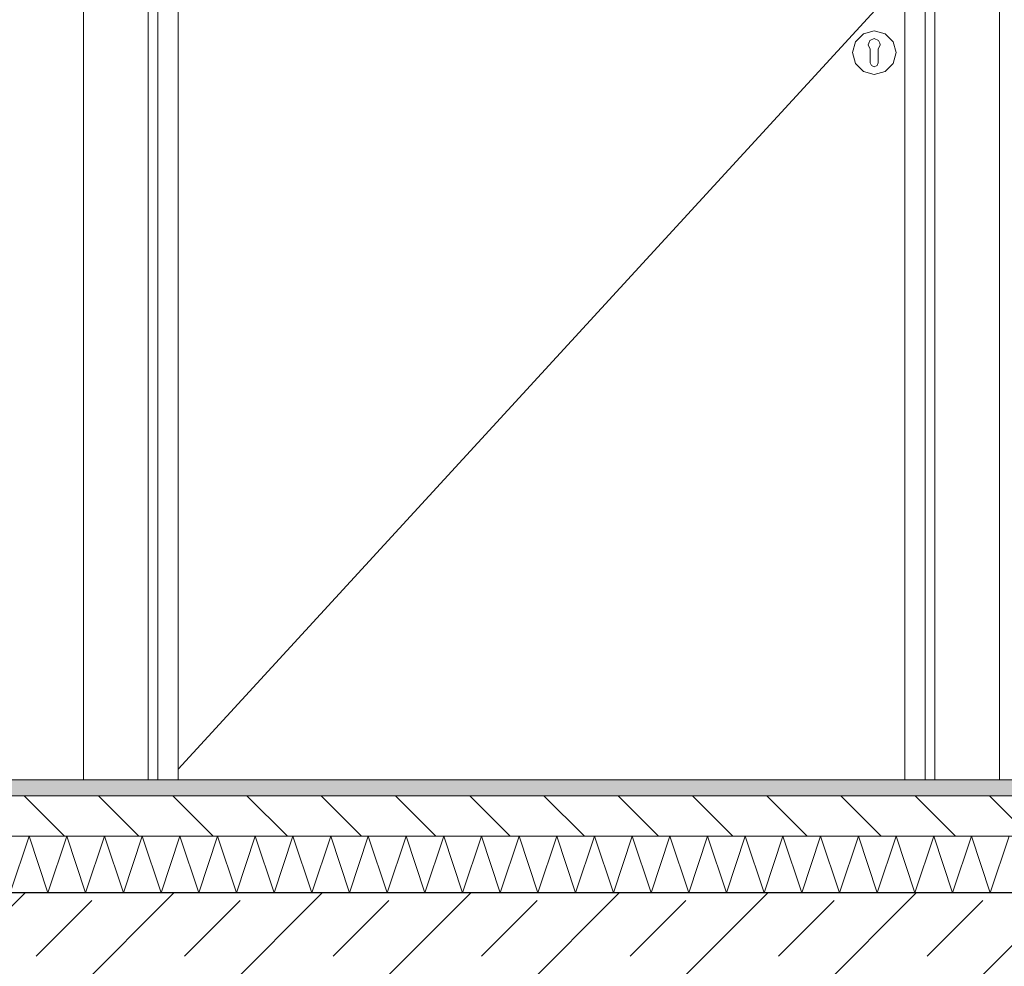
# Model space of a CAD drawing. Header units: millimetres. Extents: x 92668 to 123324, y -8921 to 14506.
# Tile 104 of 133: x 113552 to 114771, y 5549 to 6721. Entities that reach past the tile are written whole.
import ezdxf

# ---------------------------------------------------------------- set-up
doc = ezdxf.new("R2010")
doc.units = ezdxf.units.MM
doc.header["$MEASUREMENT"] = 0
doc.linetypes.add('Przerywana', pattern=[240, 120, -120])
doc.linetypes.add('Wipeout_Contour', pattern=[1000, 0, -1000])
for name, color, linetype, lineweight, true_color in [('0_Nr_pióra__85', 7, 'Continuous', 13, 0x80c2ff), ('Nowe_A-Wymiary-Wewnętrzne_Nr_pióra__45', 7, 'Continuous', 15, 0x40a5ff), ('Nowe_A-Wymiary-Wewnętrzne_Nr_pióra__85', 7, 'Continuous', 13, 0x80c2ff), ('Nowe_A-Wymiary-Zewnętrzne_Nr_pióra__45', 7, 'Continuous', 15, 0x40a5ff), ('Nowe_A-Wymiary-Zewnętrzne_Nr_pióra__85', 7, 'Continuous', 13, 0x80c2ff)]:
    doc.layers.add(name, color=color, linetype=linetype, lineweight=lineweight, true_color=true_color)
for name, color, linetype in [('Nowe_A-Posadzki', 7, 'Continuous'), ('Nowe_A-Stropy', 7, 'Continuous'), ('Nowe_A-Wymiary-Wewnętrzne', 7, 'Continuous'), ('Nowe_A-Wymiary-Zewnętrzne', 7, 'Continuous'), ('Nowe_A-Ściany-Działowe', 7, 'Continuous'), ('Nowe_Drzwi Archicad', 7, 'Continuous')]:
    doc.layers.add(name, color=color, linetype=linetype)
for name, color, linetype, lineweight in [('Nowe_A-Posadzki_Nr_pióra__174', 7, 'Continuous', 5), ('Nowe_A-Posadzki_Nr_pióra__9', 7, 'Continuous', 13), ('Nowe_A-Stropy_Nr_pióra__29', 7, 'Continuous', 25), ('Nowe_A-Wymiary-Wewnętrzne_Nr_pióra__46', 5, 'Continuous', 15), ('Nowe_A-Wymiary-Zewnętrzne_Nr_pióra__46', 5, 'Continuous', 15), ('Nowe_Drzwi Archicad_Nr_pióra__3', 7, 'Continuous', 13)]:
    doc.layers.add(name, color=color, linetype=linetype, lineweight=lineweight)
doc.styles.add('STYL_AUTOMATYCZNY_2', font='arial.ttf')
doc.dimstyles.new('STYL_AUTOMATYCZNY__1', dxfattribs={"dimtxt": 125, "dimasz": 47.5, "dimexe": 0.18, "dimexo": 20, "dimgap": 0, "dimtad": 1, "dimdec": 1, "dimlfac": 0.1, "dimzin": 0, "dimdsep": 46, "dimtxsty": 'STYL_AUTOMATYCZNY_2', "dimblk": 'ARROWHEAD_11', "dimblk1": 'ARROWHEAD_11', "dimblk2": 'ARROWHEAD_11', "dimcen": 0.09, "dimclrd": 256, "dimclre": 256, "dimclrt": 5, "dimadec": 1, "dimazin": 0, "dimtfac": 1, "dimtdec": 4, "dimtmove": 0, "dimatfit": 3, "dimfxl": 0, "dimtolj": 1, "dimtzin": 0, "dimarcsym": 0})

# ---------------------------------------------------------------- blocks, each defined once
blk = doc.blocks.new('ElemPrzekroju_34')
at = {"layer": 'Nowe_A-Stropy', "linetype": 'Continuous', "lineweight": 0, "true_color": 0x000000}
h = blk.add_hatch(dxfattribs=at)
h.set_pattern_fill('Beton_zbrojony', color=18, style=0, pattern_type=2)
h.set_pattern_definition([(45, (0, 0), (-91.92388, 91.92388), []), (45, (-45.96, 45.96), (-91.92388, 91.92388), [97.5, -32.5])])
h.paths.add_polyline_path([(109667.6, 5440), (109677.6, 5440), (112262.6, 5440), (112387.6, 5440), (116917.6, 5440), (116917.6, 5640), (109667.6, 5640)])
at = {"layer": 'Nowe_A-Stropy_Nr_pióra__29', "color": 7, "linetype": 'Continuous', "lineweight": 25, "flags": 128}
blk.add_lwpolyline([(116917.6, 5640), (112387.6, 5640), (112272.6, 5640), (109667.6, 5640)], dxfattribs=at)
blk = doc.blocks.new('ElemPrzekroju_72')
at = {"color": 254, "linetype": 'Wipeout_Contour', "lineweight": 0, "ltscale": 2616415.24598757}
blk.add_wipeout([(112997.6, 6680), (112997.6, 6640), (113027.6, 6640), (113027.6, 6440), (113022.6, 6440), (113022.6, 6179), (113020.3, 6179), (113018.2, 6175.9), (113013.3, 6172.6), (113007.6, 6171.5), (112997.6, 6171.5), (112997.6, 5780), (113630.7, 5780), (113630.7, 7897), (114764.7, 7897), (114764.7, 5780), (116907.6, 5780), (116907.6, 8320), (112997.6, 8320), (112997.6, 7586.7), (113027.6, 7586.7), (113027.6, 6720), (112997.6, 6720)], dxfattribs=at).dxf.layer = 'Nowe_A-Ściany-Działowe'
blk = doc.blocks.new('ElemPrzekroju_74')
at = {"color": 254, "linetype": 'Wipeout_Contour', "lineweight": 0, "ltscale": 455696.425703}
blk.add_wipeout([(113722.7, 7805), (113710.7, 7817), (113710.7, 5780), (113722.7, 5780)], dxfattribs=at).dxf.layer = 'Nowe_Drzwi Archicad'
at = {"color": 254, "linetype": 'Wipeout_Contour', "lineweight": 0, "ltscale": 459537.480877}
blk.add_wipeout([(114672.7, 5780), (114684.7, 5780), (114684.7, 7817), (114672.7, 7805)], dxfattribs=at).dxf.layer = 'Nowe_Drzwi Archicad'
at = {"color": 254, "linetype": 'Wipeout_Contour', "lineweight": 0, "ltscale": 688767.075265}
blk.add_wipeout([(114596.3, 6703.3), (114586.4, 6693.4), (114604.7, 6682.9), (114604.7, 6684.4), (114602.3, 6689.7), (114603, 6691.6)], dxfattribs=at).dxf.layer = 'Nowe_Drzwi Archicad'
at = {"color": 254, "linetype": 'Wipeout_Contour', "lineweight": 0, "ltscale": 688791.422226}
blk.add_wipeout([(114596.3, 6656.7), (114609.7, 6653.1), (114609.7, 6662.5), (114606.2, 6664), (114604.7, 6667.5), (114604.7, 6671.3)], dxfattribs=at).dxf.layer = 'Nowe_Drzwi Archicad'
at = {"color": 254, "linetype": 'Wipeout_Contour', "lineweight": 0, "ltscale": 455519.099862}
blk.add_wipeout([(113630.7, 7897), (113630.7, 5780), (113710.7, 5780), (113710.7, 7817)], dxfattribs=at).dxf.layer = 'Nowe_Drzwi Archicad'
at = {"color": 254, "linetype": 'Wipeout_Contour', "lineweight": 0, "ltscale": 459727.429199}
blk.add_wipeout([(114764.7, 5780), (114764.7, 7897), (114684.7, 7817), (114684.7, 5780)], dxfattribs=at).dxf.layer = 'Nowe_Drzwi Archicad'
at = {"color": 254, "linetype": 'Wipeout_Contour', "lineweight": 0, "ltscale": 455766.051504}
blk.add_wipeout([(113722.7, 5780), (113747.7, 5780), (113747.7, 7780), (113722.7, 7780)], dxfattribs=at).dxf.layer = 'Nowe_Drzwi Archicad'
at = {"color": 254, "linetype": 'Wipeout_Contour', "lineweight": 0, "ltscale": 459459.407923}
blk.add_wipeout([(114647.7, 5780), (114672.7, 5780), (114672.7, 7780), (114647.7, 7780)], dxfattribs=at).dxf.layer = 'Nowe_Drzwi Archicad'
at = {"color": 254, "linetype": 'Wipeout_Contour', "lineweight": 0, "ltscale": 459157.609333}
blk.add_wipeout([(114586.4, 6693.4), (114582.8, 6680), (114604.7, 6680), (114604.7, 6682.9)], dxfattribs=at).dxf.layer = 'Nowe_Drzwi Archicad'
at = {"layer": 'Nowe_Drzwi Archicad_Nr_pióra__3', "color": 7, "linetype": 'Continuous', "lineweight": 13}
for p, q in [((113630.7, 5780), (113630.7, 7897)), ((114764.7, 7897), (114764.7, 5780)), ((113710.7, 7817), (113710.7, 5780)), ((114684.7, 5780), (114684.7, 7817)), ((113722.7, 7805), (113722.7, 5780)), ((114672.7, 5780), (114672.7, 7805)), ((113747.7, 7780), (113747.7, 5780)), ((114647.7, 5780), (114647.7, 7780))]:
    blk.add_line(p, q, dxfattribs=at)
at = {"color": 254, "linetype": 'Wipeout_Contour', "lineweight": 0, "ltscale": 459147.745112}
blk.add_wipeout([(114596.2, 6703.4), (114586.4, 6693.5), (114586.4, 6693.4), (114596.3, 6703.3)], dxfattribs=at).dxf.layer = 'Nowe_Drzwi Archicad'
at = {"color": 254, "linetype": 'Wipeout_Contour', "lineweight": 0, "ltscale": 459166.962535}
blk.add_wipeout([(114604.7, 6677.1), (114586.4, 6666.5), (114596.3, 6656.7), (114604.7, 6671.3)], dxfattribs=at).dxf.layer = 'Nowe_Drzwi Archicad'
at = {"color": 254, "linetype": 'Wipeout_Contour', "lineweight": 0, "ltscale": 574000.59479}
blk.add_wipeout([(114604.4, 6695.1), (114609.7, 6697.4), (114609.7, 6706.9), (114596.3, 6703.3), (114603, 6691.6)], dxfattribs=at).dxf.layer = 'Nowe_Drzwi Archicad'
at = {"color": 254, "linetype": 'Wipeout_Contour', "lineweight": 0, "ltscale": 459155.799268}
blk.add_wipeout([(114604.7, 6680), (114582.8, 6680), (114586.4, 6666.5), (114604.7, 6677.1)], dxfattribs=at).dxf.layer = 'Nowe_Drzwi Archicad'
at = {"color": 254, "linetype": 'Wipeout_Contour', "lineweight": 0, "ltscale": 459195.917272}
blk.add_wipeout([(114596.2, 6703.4), (114596.3, 6703.3), (114609.7, 6706.9), (114609.7, 6707)], dxfattribs=at).dxf.layer = 'Nowe_Drzwi Archicad'
at = {"color": 254, "linetype": 'Wipeout_Contour', "lineweight": 0, "ltscale": 459118.119741}
blk.add_wipeout([(114582.7, 6680), (114582.8, 6680), (114586.4, 6693.4), (114586.4, 6693.5)], dxfattribs=at).dxf.layer = 'Nowe_Drzwi Archicad'
at = {"color": 254, "linetype": 'Wipeout_Contour', "lineweight": 0, "ltscale": 688847.286267}
blk.add_wipeout([(114609.7, 6653.1), (114623.2, 6656.7), (114614.7, 6671.3), (114614.7, 6667.5), (114613.3, 6664), (114609.7, 6662.5)], dxfattribs=at).dxf.layer = 'Nowe_Drzwi Archicad'
at = {"color": 254, "linetype": 'Wipeout_Contour', "lineweight": 0, "ltscale": 574052.797983}
blk.add_wipeout([(114615.1, 6695.1), (114616.5, 6691.6), (114623.2, 6703.3), (114609.7, 6706.9), (114609.7, 6697.4)], dxfattribs=at).dxf.layer = 'Nowe_Drzwi Archicad'
at = {"color": 254, "linetype": 'Wipeout_Contour', "lineweight": 0, "ltscale": 459184.212502}
blk.add_wipeout([(114609.7, 6653), (114609.7, 6653.1), (114596.3, 6656.7), (114596.2, 6656.6)], dxfattribs=at).dxf.layer = 'Nowe_Drzwi Archicad'
at = {"color": 254, "linetype": 'Wipeout_Contour', "lineweight": 0, "ltscale": 459249.732709}
blk.add_wipeout([(114609.7, 6707), (114609.7, 6706.9), (114623.2, 6703.3), (114623.2, 6703.4)], dxfattribs=at).dxf.layer = 'Nowe_Drzwi Archicad'
at = {"color": 254, "linetype": 'Wipeout_Contour', "lineweight": 0, "ltscale": 459139.175939}
blk.add_wipeout([(114586.4, 6666.5), (114586.4, 6666.5), (114596.2, 6656.6), (114596.3, 6656.7)], dxfattribs=at).dxf.layer = 'Nowe_Drzwi Archicad'
at = {"color": 254, "linetype": 'Wipeout_Contour', "lineweight": 0, "ltscale": 688891.350334}
blk.add_wipeout([(114617.2, 6689.7), (114614.7, 6684.4), (114614.7, 6682.9), (114633, 6693.4), (114623.2, 6703.3), (114616.5, 6691.6)], dxfattribs=at).dxf.layer = 'Nowe_Drzwi Archicad'
at = {"color": 254, "linetype": 'Wipeout_Contour', "lineweight": 0, "ltscale": 459114.983308}
blk.add_wipeout([(114586.4, 6666.5), (114586.4, 6666.5), (114582.8, 6680), (114582.7, 6680)], dxfattribs=at).dxf.layer = 'Nowe_Drzwi Archicad'
at = {"layer": 'Nowe_Drzwi Archicad_Nr_pióra__3', "color": 7, "linetype": 'Continuous', "lineweight": 13}
for p, q in [((114582.7, 6680), (114586.4, 6693.5)), ((114586.4, 6666.5), (114582.7, 6680))]:
    blk.add_line(p, q, dxfattribs=at)
at = {"color": 254, "linetype": 'Wipeout_Contour', "lineweight": 0, "ltscale": 459294.759227}
blk.add_wipeout([(114623.2, 6703.4), (114623.2, 6703.3), (114633, 6693.4), (114633.1, 6693.5)], dxfattribs=at).dxf.layer = 'Nowe_Drzwi Archicad'
at = {"color": 254, "linetype": 'Wipeout_Contour', "lineweight": 0, "ltscale": 459261.371469}
blk.add_wipeout([(114614.7, 6677.1), (114614.7, 6671.3), (114623.2, 6656.7), (114633, 6666.5)], dxfattribs=at).dxf.layer = 'Nowe_Drzwi Archicad'
at = {"color": 254, "linetype": 'Wipeout_Contour', "lineweight": 0, "ltscale": 459278.125763}
blk.add_wipeout([(114614.7, 6682.9), (114614.7, 6680), (114636.6, 6680), (114633, 6693.4)], dxfattribs=at).dxf.layer = 'Nowe_Drzwi Archicad'
at = {"color": 254, "linetype": 'Wipeout_Contour', "lineweight": 0, "ltscale": 459238.029214}
blk.add_wipeout([(114623.2, 6656.6), (114623.2, 6656.7), (114609.7, 6653.1), (114609.7, 6653)], dxfattribs=at).dxf.layer = 'Nowe_Drzwi Archicad'
at = {"color": 254, "linetype": 'Wipeout_Contour', "lineweight": 0, "ltscale": 459276.316338}
blk.add_wipeout([(114614.7, 6680), (114614.7, 6677.1), (114633, 6666.5), (114636.6, 6680)], dxfattribs=at).dxf.layer = 'Nowe_Drzwi Archicad'
at = {"color": 254, "linetype": 'Wipeout_Contour', "lineweight": 0, "ltscale": 459318.943054}
blk.add_wipeout([(114633.1, 6693.5), (114633, 6693.4), (114636.6, 6680), (114636.7, 6680)], dxfattribs=at).dxf.layer = 'Nowe_Drzwi Archicad'
at = {"color": 254, "linetype": 'Wipeout_Contour', "lineweight": 0, "ltscale": 459286.192602}
blk.add_wipeout([(114633.1, 6666.5), (114633, 6666.5), (114623.2, 6656.7), (114623.2, 6656.6)], dxfattribs=at).dxf.layer = 'Nowe_Drzwi Archicad'
at = {"color": 254, "linetype": 'Wipeout_Contour', "lineweight": 0, "ltscale": 1377650.975546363}
blk.add_wipeout([(114602.3, 6689.7), (114604.7, 6684.4), (114604.7, 6667.5), (114606.2, 6664), (114609.7, 6662.5), (114613.3, 6664), (114614.7, 6667.5), (114614.7, 6684.4), (114617.2, 6689.7), (114615.1, 6695.1), (114609.7, 6697.4), (114604.4, 6695.1)], dxfattribs=at).dxf.layer = 'Nowe_Drzwi Archicad'
at = {"color": 254, "linetype": 'Wipeout_Contour', "lineweight": 0, "ltscale": 459315.807896}
blk.add_wipeout([(114636.7, 6680), (114636.6, 6680), (114633, 6666.5), (114633.1, 6666.5)], dxfattribs=at).dxf.layer = 'Nowe_Drzwi Archicad'
at = {"layer": 'Nowe_Drzwi Archicad_Nr_pióra__3', "color": 7, "linetype": 'Continuous', "lineweight": 13}
for p, q in [((113747.7, 5793.1), (114647.7, 6772.9)), ((114596.2, 6703.4), (114609.7, 6707)), ((114609.7, 6707), (114623.2, 6703.4)), ((114586.4, 6693.5), (114596.2, 6703.4)), ((114603, 6691.6), (114604.4, 6695.1)), ((114609.7, 6697.4), (114604.4, 6695.1)), ((114615.1, 6695.1), (114609.7, 6697.4)), ((114616.5, 6691.6), (114615.1, 6695.1)), ((114623.2, 6703.4), (114633.1, 6693.5)), ((114633.1, 6693.5), (114636.7, 6680)), ((114603, 6691.6), (114602.3, 6689.7)), ((114602.3, 6689.7), (114604.7, 6684.4)), ((114604.7, 6684.4), (114604.7, 6682.9)), ((114604.7, 6682.9), (114604.7, 6680)), ((114614.7, 6684.4), (114617.2, 6689.7)), ((114614.7, 6682.9), (114614.7, 6684.4)), ((114614.7, 6682.9), (114614.7, 6680)), ((114616.5, 6691.6), (114617.2, 6689.7)), ((114604.7, 6680), (114604.7, 6677.1)), ((114604.7, 6677.1), (114604.7, 6671.3)), ((114604.7, 6671.3), (114604.7, 6667.5)), ((114614.7, 6680), (114614.7, 6677.1)), ((114614.7, 6677.1), (114614.7, 6671.3)), ((114614.7, 6671.3), (114614.7, 6667.5)), ((114636.7, 6680), (114633.1, 6666.5)), ((114596.2, 6656.6), (114586.4, 6666.5)), ((114609.7, 6653), (114596.2, 6656.6)), ((114604.7, 6667.5), (114606.2, 6664)), ((114606.2, 6664), (114609.7, 6662.5)), ((114609.7, 6662.5), (114613.3, 6664)), ((114623.2, 6656.6), (114609.7, 6653)), ((114613.3, 6664), (114614.7, 6667.5)), ((114633.1, 6666.5), (114623.2, 6656.6))]:
    blk.add_line(p, q, dxfattribs=at)
blk = doc.blocks.new('*X230')
at = {"layer": 'Nowe_A-Posadzki_Nr_pióra__174', "color": 7, "linetype": 'Continuous', "lineweight": 5}
for p, q in [((113540, 5640), (113563.3, 5710)), ((113563.3, 5710), (113586.7, 5640)), ((113586.7, 5640), (113610, 5710)), ((113610, 5710), (113633.3, 5640)), ((113633.3, 5640), (113656.7, 5710)), ((113656.7, 5710), (113680, 5640)), ((113680, 5640), (113703.3, 5710)), ((113703.3, 5710), (113726.7, 5640)), ((113726.7, 5640), (113750, 5710)), ((113750, 5710), (113773.3, 5640)), ((113773.3, 5640), (113796.7, 5710)), ((113796.7, 5710), (113820, 5640)), ((113820, 5640), (113843.3, 5710)), ((113843.3, 5710), (113866.7, 5640)), ((113866.7, 5640), (113890, 5710)), ((113890, 5710), (113913.3, 5640)), ((113913.3, 5640), (113936.7, 5710)), ((113936.7, 5710), (113960, 5640)), ((113960, 5640), (113983.3, 5710)), ((113983.3, 5710), (114006.7, 5640)), ((114006.7, 5640), (114030, 5710)), ((114030, 5710), (114053.3, 5640)), ((114053.3, 5640), (114076.7, 5710)), ((114076.7, 5710), (114100, 5640)), ((114100, 5640), (114123.3, 5710)), ((114123.3, 5710), (114146.7, 5640)), ((114146.7, 5640), (114170, 5710)), ((114170, 5710), (114193.3, 5640)), ((114193.3, 5640), (114216.7, 5710)), ((114216.7, 5710), (114240, 5640)), ((114240, 5640), (114263.3, 5710)), ((114263.3, 5710), (114286.7, 5640)), ((114286.7, 5640), (114310, 5710)), ((114310, 5710), (114333.3, 5640)), ((114333.3, 5640), (114356.7, 5710)), ((114356.7, 5710), (114380, 5640)), ((114380, 5640), (114403.3, 5710)), ((114403.3, 5710), (114426.7, 5640)), ((114426.7, 5640), (114450, 5710)), ((114450, 5710), (114473.3, 5640)), ((114473.3, 5640), (114496.7, 5710)), ((114496.7, 5710), (114520, 5640)), ((114520, 5640), (114543.3, 5710)), ((114543.3, 5710), (114566.7, 5640)), ((114566.7, 5640), (114590, 5710)), ((114590, 5710), (114613.3, 5640)), ((114613.3, 5640), (114636.7, 5710)), ((114636.7, 5710), (114660, 5640)), ((114660, 5640), (114683.3, 5710)), ((114683.3, 5710), (114706.7, 5640)), ((114706.7, 5640), (114730, 5710)), ((114730, 5710), (114753.3, 5640)), ((114753.3, 5640), (114776.7, 5710))]:
    blk.add_line(p, q, dxfattribs=at)
blk = doc.blocks.new('ElemPrzekroju_177')
at = {"layer": 'Nowe_A-Posadzki', "linetype": 'Continuous', "lineweight": 0, "true_color": 0xbb9a81}
blk.add_hatch(color=33, dxfattribs=at).paths.add_polyline_path([(112387.6, 5760), (116917.6, 5760), (116917.6, 5780), (112387.6, 5780)])
at = {"layer": 'Nowe_A-Posadzki', "linetype": 'Continuous', "lineweight": 0, "true_color": 0x000000}
h = blk.add_hatch(dxfattribs=at)
h.set_pattern_fill('Cegła_zwykła', color=18, style=0, pattern_type=2)
h.set_pattern_definition([(135, (0, 0), (45.96194, 45.96194), [])])
h.paths.add_polyline_path([(112387.6, 5760), (112387.6, 5710), (116917.6, 5710), (116917.6, 5760)])
at = {"layer": 'Nowe_A-Posadzki_Nr_pióra__9', "color": 7, "linetype": 'Continuous', "lineweight": 13}
for p, q in [((116917.6, 5780), (112927.6, 5780)), ((116917.6, 5760), (112387.6, 5760)), ((116917.6, 5710), (112387.6, 5710))]:
    blk.add_line(p, q, dxfattribs=at)
at = {"layer": 'Nowe_A-Posadzki', "lineweight": 0}
blk.add_blockref('*X230', (0, 0), dxfattribs=at)
blk = doc.blocks.new('*D368')
at = {"layer": 'Nowe_A-Wymiary-Wewnętrzne_Nr_pióra__45', "linetype": 'Continuous', "lineweight": 15, "true_color": 0x40a5ff}
for points in [[(116317.2, 5430), (116318.2, 5425.2), (116320.9, 5421.2), (116324.9, 5418.5), (116329.7, 5417.5), (116334.5, 5418.5), (116338.6, 5421.2), (116341.3, 5425.2), (116342.2, 5430), (116341.3, 5434.8), (116338.6, 5438.8), (116334.5, 5441.5), (116329.7, 5442.5), (116324.9, 5441.5), (116320.9, 5438.8), (116318.2, 5434.8)], [(116317.2, 5090), (116318.2, 5085.2), (116320.9, 5081.2), (116324.9, 5078.5), (116329.7, 5077.5), (116334.5, 5078.5), (116338.6, 5081.2), (116341.3, 5085.2), (116342.2, 5090), (116341.3, 5094.8), (116338.6, 5098.8), (116334.5, 5101.5), (116329.7, 5102.5), (116324.9, 5101.5), (116320.9, 5098.8), (116318.2, 5094.8)]]:
    blk.add_hatch(color=161, dxfattribs=at).paths.add_polyline_path(points)
at = {"layer": 'Nowe_A-Wymiary-Wewnętrzne_Nr_pióra__45', "color": 161, "linetype": 'Continuous', "lineweight": 15, "true_color": 0x40a5ff}
for centre in [(116329.7, 5430), (116329.7, 5090)]:
    blk.add_circle(centre, 12.5, dxfattribs=at)
at = {"layer": 'Nowe_A-Wymiary-Wewnętrzne_Nr_pióra__85', "color": 151, "linetype": 'Continuous', "lineweight": 13, "true_color": 0x80c2ff}
for p, q in [((116317.2, 5430), (116282.9, 5430)), ((116376.6, 5430), (116342.2, 5430)), ((116329.7, 5102.5), (116329.7, 5417.5)), ((116317.2, 5090), (116282.9, 5090)), ((116376.6, 5090), (116342.2, 5090))]:
    blk.add_line(p, q, dxfattribs=at)
at = {"layer": 'Nowe_A-Wymiary-Wewnętrzne_Nr_pióra__46', "color": 5, "lineweight": 15, "insert": (116161, 5368.2), "char_height": 125, "attachment_point": 7, "rotation": 90, "style": 'STYL_AUTOMATYCZNY_2'}
blk.add_mtext('\\A1;{\\pql;\\fArial|b0|i0|c238|p0;\\W1.000000;21,0}', dxfattribs=at)
blk = doc.blocks.new('ARROWHEAD_11')
at = {"color": 0, "linetype": 'Continuous', "lineweight": 0}
blk.add_line((0, 0), (-1, 0), dxfattribs=at)
at = {"color": 0, "linetype": 'Continuous', "lineweight": 0, "const_width": 0.25, "flags": 128}
blk.add_lwpolyline([(-0.125, 0, 1), (0.125, 0, 1)], format="xyb", close=True, dxfattribs=at)
blk = doc.blocks.new('*D369')
at = {"layer": 'Nowe_A-Wymiary-Wewnętrzne_Nr_pióra__45', "linetype": 'Continuous', "lineweight": 15, "true_color": 0x40a5ff}
for points in [[(116317.2, 5640), (116318.2, 5635.2), (116320.9, 5631.2), (116324.9, 5628.5), (116329.7, 5627.5), (116334.5, 5628.5), (116338.6, 5631.2), (116341.3, 5635.2), (116342.2, 5640), (116341.3, 5644.8), (116338.6, 5648.8), (116334.5, 5651.5), (116329.7, 5652.5), (116324.9, 5651.5), (116320.9, 5648.8), (116318.2, 5644.8)], [(116317.2, 5430), (116318.2, 5425.2), (116320.9, 5421.2), (116324.9, 5418.5), (116329.7, 5417.5), (116334.5, 5418.5), (116338.6, 5421.2), (116341.3, 5425.2), (116342.2, 5430), (116341.3, 5434.8), (116338.6, 5438.8), (116334.5, 5441.5), (116329.7, 5442.5), (116324.9, 5441.5), (116320.9, 5438.8), (116318.2, 5434.8)]]:
    blk.add_hatch(color=161, dxfattribs=at).paths.add_polyline_path(points)
at = {"layer": 'Nowe_A-Wymiary-Wewnętrzne_Nr_pióra__45', "color": 161, "linetype": 'Continuous', "lineweight": 15, "true_color": 0x40a5ff}
for centre in [(116329.7, 5640), (116329.7, 5430)]:
    blk.add_circle(centre, 12.5, dxfattribs=at)
at = {"layer": 'Nowe_A-Wymiary-Wewnętrzne_Nr_pióra__85', "color": 151, "linetype": 'Continuous', "lineweight": 13, "true_color": 0x80c2ff}
for p, q in [((116317.2, 5640), (116282.9, 5640)), ((116376.6, 5640), (116342.2, 5640)), ((116329.7, 5442.5), (116329.7, 5627.5)), ((116317.2, 5430), (116282.9, 5430)), ((116376.6, 5430), (116342.2, 5430))]:
    blk.add_line(p, q, dxfattribs=at)
blk = doc.blocks.new('*D370')
at = {"layer": 'Nowe_A-Wymiary-Wewnętrzne_Nr_pióra__45', "linetype": 'Continuous', "lineweight": 15, "true_color": 0x40a5ff}
for points in [[(116317.2, 5780), (116318.2, 5775.2), (116320.9, 5771.2), (116324.9, 5768.5), (116329.7, 5767.5), (116334.5, 5768.5), (116338.6, 5771.2), (116341.3, 5775.2), (116342.2, 5780), (116341.3, 5784.8), (116338.6, 5788.8), (116334.5, 5791.5), (116329.7, 5792.5), (116324.9, 5791.5), (116320.9, 5788.8), (116318.2, 5784.8)], [(116317.2, 5640), (116318.2, 5635.2), (116320.9, 5631.2), (116324.9, 5628.5), (116329.7, 5627.5), (116334.5, 5628.5), (116338.6, 5631.2), (116341.3, 5635.2), (116342.2, 5640), (116341.3, 5644.8), (116338.6, 5648.8), (116334.5, 5651.5), (116329.7, 5652.5), (116324.9, 5651.5), (116320.9, 5648.8), (116318.2, 5644.8)]]:
    blk.add_hatch(color=161, dxfattribs=at).paths.add_polyline_path(points)
at = {"layer": 'Nowe_A-Wymiary-Wewnętrzne_Nr_pióra__45', "color": 161, "linetype": 'Continuous', "lineweight": 15, "true_color": 0x40a5ff}
for centre in [(116329.7, 5780), (116329.7, 5640)]:
    blk.add_circle(centre, 12.5, dxfattribs=at)
at = {"layer": 'Nowe_A-Wymiary-Wewnętrzne_Nr_pióra__85', "color": 151, "linetype": 'Continuous', "lineweight": 13, "true_color": 0x80c2ff}
blk.add_line((116329.7, 5652.5), (116329.7, 5767.5), dxfattribs=at)
blk = doc.blocks.new('*D371')
at = {"layer": 'Nowe_A-Wymiary-Wewnętrzne_Nr_pióra__45', "linetype": 'Continuous', "lineweight": 15, "true_color": 0x40a5ff}
for points in [[(116317.2, 7980), (116318.2, 7975.2), (116320.9, 7971.2), (116324.9, 7968.5), (116329.7, 7967.5), (116334.5, 7968.5), (116338.6, 7971.2), (116341.3, 7975.2), (116342.2, 7980), (116341.3, 7984.8), (116338.6, 7988.8), (116334.5, 7991.5), (116329.7, 7992.5), (116324.9, 7991.5), (116320.9, 7988.8), (116318.2, 7984.8)], [(116317.2, 5780), (116318.2, 5775.2), (116320.9, 5771.2), (116324.9, 5768.5), (116329.7, 5767.5), (116334.5, 5768.5), (116338.6, 5771.2), (116341.3, 5775.2), (116342.2, 5780), (116341.3, 5784.8), (116338.6, 5788.8), (116334.5, 5791.5), (116329.7, 5792.5), (116324.9, 5791.5), (116320.9, 5788.8), (116318.2, 5784.8)]]:
    blk.add_hatch(color=161, dxfattribs=at).paths.add_polyline_path(points)
at = {"layer": 'Nowe_A-Wymiary-Wewnętrzne_Nr_pióra__45', "color": 161, "linetype": 'Continuous', "lineweight": 15, "true_color": 0x40a5ff}
for centre in [(116329.7, 7980), (116329.7, 5780)]:
    blk.add_circle(centre, 12.5, dxfattribs=at)
at = {"layer": 'Nowe_A-Wymiary-Wewnętrzne_Nr_pióra__85', "color": 151, "linetype": 'Continuous', "lineweight": 13, "true_color": 0x80c2ff}
for p, q in [((116317.2, 7980), (116282.9, 7980)), ((116376.6, 7980), (116342.2, 7980)), ((116329.7, 5792.5), (116329.7, 7967.5)), ((116317.2, 5780), (116282.9, 5780)), ((116376.6, 5780), (116342.2, 5780))]:
    blk.add_line(p, q, dxfattribs=at)
at = {"layer": 'Nowe_A-Wymiary-Wewnętrzne_Nr_pióra__46', "color": 5, "lineweight": 15, "char_height": 125, "attachment_point": 7, "rotation": 90, "style": 'STYL_AUTOMATYCZNY_2'}
for s, insert in [('\\A1;{\\pql;\\fArial|b0|i0|c238|p0;\\W1.000000;34,0}', (116304.7, 7633.9)), ('\\A1;{\\pql;\\fArial|b0|i0|c238|p0;\\W1.000000;220,0}', (116304.7, 6665.5)), ('\\A1;{\\pql;\\fArial|b0|i0|c238|p0;\\W1.000000;14,0}', (116304.7, 5792.5))]:
    blk.add_mtext(s, dxfattribs=dict(at, insert=insert))
blk = doc.blocks.new('*D414')
at = {"layer": 'Nowe_A-Wymiary-Zewnętrzne_Nr_pióra__45', "linetype": 'Continuous', "lineweight": 15, "true_color": 0x40a5ff}
for points in [[(119555.9, 12845), (119556.9, 12840.2), (119559.6, 12836.2), (119563.6, 12833.5), (119568.4, 12832.5), (119573.2, 12833.5), (119577.3, 12836.2), (119580, 12840.2), (119580.9, 12845), (119580, 12849.8), (119577.3, 12853.8), (119573.2, 12856.5), (119568.4, 12857.5), (119563.6, 12856.5), (119559.6, 12853.8), (119556.9, 12849.8)], [(119555.9, -450), (119556.9, -454.8), (119559.6, -458.8), (119563.6, -461.5), (119568.4, -462.5), (119573.2, -461.5), (119577.3, -458.8), (119580, -454.8), (119580.9, -450), (119580, -445.2), (119577.3, -441.2), (119573.2, -438.5), (119568.4, -437.5), (119563.6, -438.5), (119559.6, -441.2), (119556.9, -445.2)]]:
    blk.add_hatch(color=161, dxfattribs=at).paths.add_polyline_path(points)
at = {"layer": 'Nowe_A-Wymiary-Zewnętrzne_Nr_pióra__45', "color": 161, "linetype": 'Continuous', "lineweight": 15, "true_color": 0x40a5ff}
for centre in [(119568.4, 12845), (119568.4, -450)]:
    blk.add_circle(centre, 12.5, dxfattribs=at)
at = {"layer": 'Nowe_A-Wymiary-Zewnętrzne_Nr_pióra__85', "color": 151, "linetype": 'Continuous', "lineweight": 13, "true_color": 0x80c2ff}
for p, q in [((119568.4, 12857.5), (119568.4, 12870)), ((119555.9, 12845), (119521.5, 12845)), ((119615.3, 12845), (119580.9, 12845)), ((119568.4, -437.5), (119568.4, 12832.5)), ((119555.9, -450), (119521.5, -450)), ((119615.3, -450), (119580.9, -450)), ((119568.4, -475), (119568.4, -462.5))]:
    blk.add_line(p, q, dxfattribs=at)
at = {"layer": 'Nowe_A-Wymiary-Zewnętrzne_Nr_pióra__46', "color": 5, "lineweight": 15, "insert": (119543.4, 5911.5), "char_height": 125, "attachment_point": 7, "rotation": 90, "style": 'STYL_AUTOMATYCZNY_2'}
blk.add_mtext('\\A1;{\\pql;\\fArial|b0|i0|c238|p0;\\W1.000000;1\xa0329,5}', dxfattribs=at)
blk = doc.blocks.new('B Przekrój_STORY_MARKER')
at = {"layer": '0_Nr_pióra__85', "color": 151, "linetype": 'Przerywana', "lineweight": 13, "true_color": 0x80c2ff}
blk.add_line((96329.8, 5780), (119661.6, 5780), dxfattribs=at)

msp = doc.modelspace()

# ---------------------------------------------------------------- block references
at = {"layer": 'Nowe_A-Stropy', "lineweight": 0}
msp.add_blockref('ElemPrzekroju_34', (0, 0), dxfattribs=at)
at = {"layer": 'Nowe_A-Ściany-Działowe', "lineweight": 0}
msp.add_blockref('ElemPrzekroju_72', (0, 0), dxfattribs=at)

# ---------------------------------------------------------------- dimensions: what is measured, and where the dimension line sits
at = {"layer": 'Nowe_A-Wymiary-Wewnętrzne', "color": 151, "linetype": 'Continuous', "lineweight": 13, "true_color": 0x80c2ff}
for base, p1, p2, picture, middle in [((116329.73, 5430), (116907.6, 5090), (107577.6, 5430), '*D368', (116242.23, 4905.67)), ((116329.73, 5640), (107577.6, 5430), (108042.6, 5640), '*D369', (116098.48, 5530))]:
    dim = msp.add_linear_dim(base=base, p1=p1, p2=p2, angle=90, dimstyle='STYL_AUTOMATYCZNY__1', dxfattribs=at)
    dim.commit()
    dim.dimension.update_dxf_attribs({"geometry": picture, "text_midpoint": middle, "dimtype": 160, "text_rotation": 90})

# ---------------------------------------------------------------- next in the draw order: block references
at = {"layer": 'Nowe_Drzwi Archicad', "lineweight": 0}
msp.add_blockref('ElemPrzekroju_74', (0, 0), dxfattribs=at)

# ---------------------------------------------------------------- next in the draw order: block references
at = {"linetype": 'Continuous', "lineweight": 0}
msp.add_blockref('B Przekrój_STORY_MARKER', (0, 0), dxfattribs=at)
at = {"layer": 'Nowe_A-Posadzki', "lineweight": 0}
msp.add_blockref('ElemPrzekroju_177', (0, 0), dxfattribs=at)

# ---------------------------------------------------------------- next in the draw order: dimensions: what is measured, and where the dimension line sits
at = {"layer": 'Nowe_A-Wymiary-Wewnętrzne', "color": 151, "linetype": 'Continuous', "lineweight": 13, "true_color": 0x80c2ff}
for base, p1, p2, picture, middle in [((116329.73, 7980), (107577.6, 5780), (116907.6, 7980), '*D371', (116242.23, 6874.89)), ((116329.73, 5780), (108042.6, 5640), (107577.6, 5780), '*D370', (116242.23, 5954.32))]:
    dim = msp.add_linear_dim(base=base, p1=p1, p2=p2, angle=90, dimstyle='STYL_AUTOMATYCZNY__1', dxfattribs=at)
    dim.commit()
    dim.dimension.update_dxf_attribs({"geometry": picture, "text_midpoint": middle, "dimtype": 160, "text_rotation": 90})
at = {"layer": 'Nowe_A-Wymiary-Zewnętrzne', "color": 151, "linetype": 'Continuous', "lineweight": 13, "true_color": 0x80c2ff}
dim = msp.add_linear_dim(base=(119568.41, 12845), p1=(98787.6, -450), p2=(98654.74, 12845), angle=90, dimstyle='STYL_AUTOMATYCZNY__1', dxfattribs=at)
dim.commit()
dim.dimension.update_dxf_attribs({"geometry": '*D414', "text_midpoint": (119480.91, 6192.64), "dimtype": 160, "text_rotation": 90})

doc.saveas('drawing.dxf')
